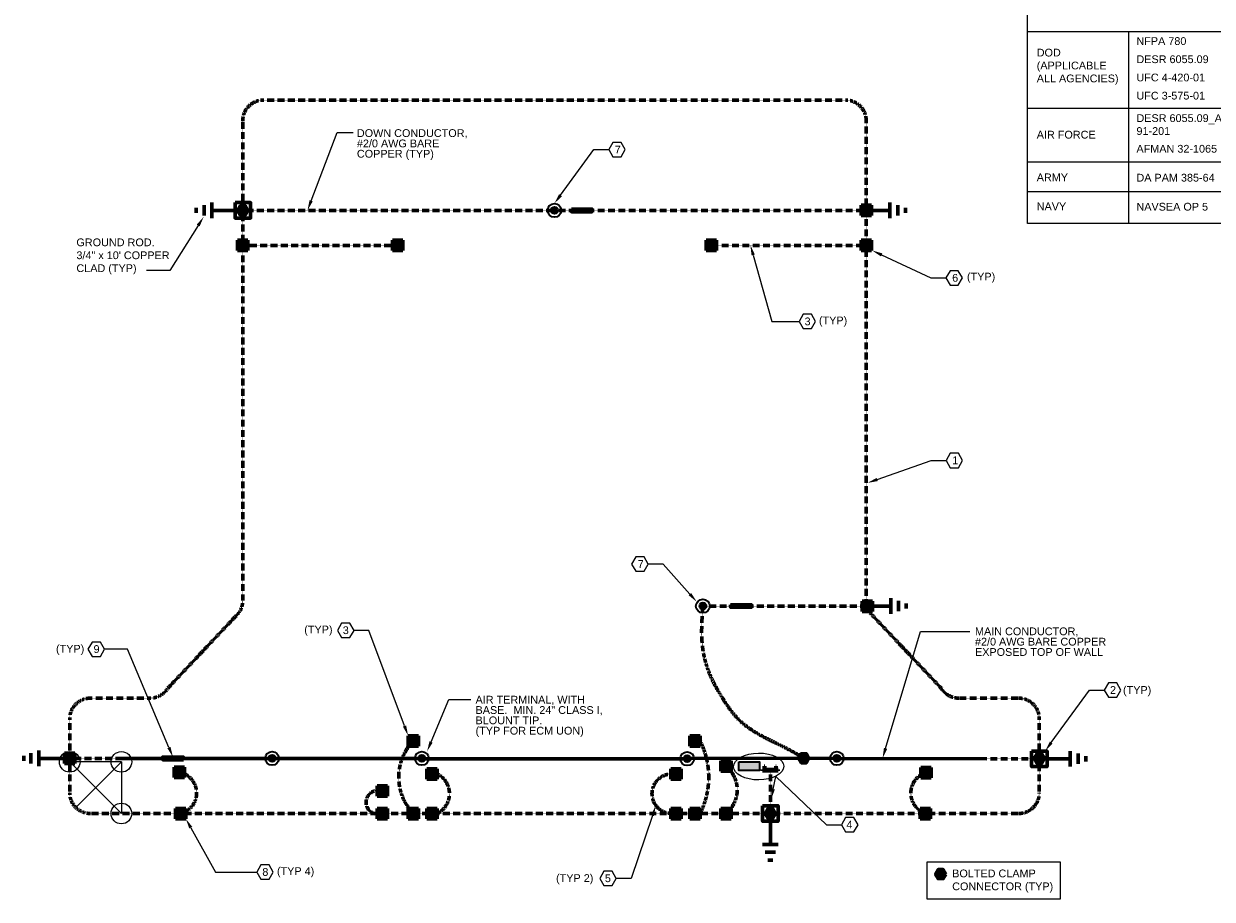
# Model space of a CAD drawing. Header units: inches. Extents: x 0 to 12596, y 259 to 10564.
# Tile 1 of 16: x 355 to 1735, y 259 to 1276. Entities that reach past the tile are written whole.
import ezdxf
from ezdxf import colors
from ezdxf.entities.mleader import LeaderData, LeaderLine
from ezdxf.math import Vec2, Vec3

# ---------------------------------------------------------------- set-up
doc = ezdxf.new("R2010")
doc.units = ezdxf.units.IN
doc.header["$MEASUREMENT"] = 0
doc.linetypes.add('DASHED2', pattern=[0.375, 0.25, -0.125])
for name, color, linetype, lineweight in [('E-ANNO-TEXT', 7, 'Continuous', 25), ('E-GND-COND', 92, 'DASHED2', 60), ('E-GND-GES', 95, 'DASHED2', 60), ('E-LPS-AIR TERM', 3, 'Continuous', 35), ('E-LPS-COND', 3, 'DASHED2', 60), ('E-PWR-SYMB', 4, 'Continuous', 35)]:
    doc.layers.add(name, color=color, linetype=linetype, lineweight=lineweight)
doc.layers.add('E-NOPLT', color=255, linetype='Continuous', lineweight=9, plot=False)
doc.styles.get("Standard").update_dxf_attribs({"font": 'arial.ttf'})
doc.styles.add('Style-Arial', font='arial.ttf')

msp = doc.modelspace()

# ---------------------------------------------------------------- hatches: boundary and pattern name
at = {"layer": 'E-GND-COND', "linetype": 'Continuous', "transparency": 33554687}
h = msp.add_hatch(color=256, dxfattribs=at)
h.dxf.hatch_style = 1
h.paths.add_polyline_path([(1014.9, 1057.3), (1014.9, 1060.3), (1002.9, 1060.3), (1002.9, 1057.3)])
at = {"layer": 'E-GND-GES'}
h = msp.add_hatch(color=256, dxfattribs=at)
h.dxf.hatch_style = 1
h.paths.add_polyline_path([(603.2, 1058.8), (606.2, 1053.6), (612.2, 1053.6), (615.2, 1058.8), (612.2, 1064), (606.2, 1064)])
at = {"layer": 'E-GND-GES', "linetype": 'Continuous'}
h = msp.add_hatch(color=256, dxfattribs=at)
h.dxf.hatch_style = 1
h.paths.add_polyline_path([(1327.2, 1064.8), (1327.2, 1052.8), (1339.2, 1052.8), (1339.2, 1064.8)])
h = msp.add_hatch(color=256, dxfattribs=at)
h.dxf.hatch_style = 1
h.paths.add_polyline_path([(615.2, 1012.2), (615.2, 1024.2), (603.2, 1024.2), (603.2, 1012.2)])
h = msp.add_hatch(color=256, dxfattribs=at)
h.dxf.hatch_style = 1
h.paths.add_polyline_path([(795.2, 1012.2), (795.2, 1024.2), (783.2, 1024.2), (783.2, 1012.2)])
h = msp.add_hatch(color=256, dxfattribs=at)
h.dxf.hatch_style = 1
h.paths.add_polyline_path([(1159.2, 1012.2), (1159.2, 1024.2), (1147.2, 1024.2), (1147.2, 1012.2)])
h = msp.add_hatch(color=256, dxfattribs=at)
h.dxf.hatch_style = 1
h.paths.add_polyline_path([(1339.2, 1012.2), (1339.2, 1024.2), (1327.2, 1024.2), (1327.2, 1012.2)])
h = msp.add_hatch(color=256, dxfattribs=at)
h.dxf.hatch_style = 1
h.paths.add_polyline_path([(1340.3, 592.8), (1340.3, 604.8), (1328.3, 604.8), (1328.3, 592.8)])
h = msp.add_hatch(color=256, dxfattribs=at)
h.dxf.hatch_style = 1
h.paths.add_polyline_path([(813.2, 436.7), (813.2, 448.7), (801.2, 448.7), (801.2, 436.7)])
h = msp.add_hatch(color=256, dxfattribs=at)
h.dxf.hatch_style = 1
h.paths.add_polyline_path([(1140.2, 436.7), (1140.2, 448.7), (1128.2, 448.7), (1128.2, 436.7)])
h = msp.add_hatch(color=256, dxfattribs=at)
h.dxf.hatch_style = 1
h.paths.add_polyline_path([(414.2, 416.3), (414.2, 428.3), (402.2, 428.3), (402.2, 416.3)])
h = msp.add_hatch(color=256, dxfattribs=at)
h.dxf.hatch_style = 1
h.paths.add_polyline_path([(1176.2, 407.3), (1176.2, 419.3), (1164.2, 419.3), (1164.2, 407.3)])
at = {"layer": 'E-GND-GES'}
h = msp.add_hatch(color=256, dxfattribs=at)
h.dxf.hatch_style = 1
h.paths.add_polyline_path([(1528.2, 422.1), (1531.2, 416.9), (1537.2, 416.9), (1540.2, 422.1), (1537.2, 427.3), (1531.2, 427.3)])
at = {"layer": 'E-GND-GES', "linetype": 'Continuous'}
h = msp.add_hatch(color=256, dxfattribs=at)
h.dxf.hatch_style = 1
h.paths.add_polyline_path([(541.5, 400.2), (541.5, 412.2), (529.5, 412.2), (529.5, 400.2)])
h = msp.add_hatch(color=256, dxfattribs=at)
h.dxf.hatch_style = 1
h.paths.add_polyline_path([(835.1, 398.3), (835.1, 410.3), (823.1, 410.3), (823.1, 398.3)])
h = msp.add_hatch(color=256, dxfattribs=at)
h.dxf.hatch_style = 1
h.paths.add_polyline_path([(1118.4, 398.3), (1118.4, 410.3), (1106.4, 410.3), (1106.4, 398.3)])
h = msp.add_hatch(color=256, dxfattribs=at)
h.dxf.hatch_style = 1
h.paths.add_polyline_path([(1230.8, 409.3), (1212.8, 409.3), (1212.8, 407.8), (1230.8, 407.8)])
at = {"layer": 'E-GND-GES', "linetype": 'Continuous', "transparency": 33554687}
h = msp.add_hatch(color=256, dxfattribs=at)
h.dxf.hatch_style = 1
h.paths.add_polyline_path([(1215.3, 413.3), (1214.8, 413.3), (1214.8, 409.3), (1215.3, 409.3)])
h.paths.add_polyline_path([(1228.8, 413.3), (1228.3, 413.3), (1228.3, 409.3), (1228.8, 409.3)])
at = {"layer": 'E-GND-GES', "linetype": 'Continuous'}
h = msp.add_hatch(color=256, dxfattribs=at)
h.dxf.hatch_style = 1
h.paths.add_polyline_path([(1408.6, 399.8), (1408.6, 411.8), (1396.6, 411.8), (1396.6, 399.8)])
h = msp.add_hatch(color=256, dxfattribs=at)
h.dxf.hatch_style = 1
h.paths.add_polyline_path([(777.2, 378.6), (777.2, 390.6), (765.2, 390.6), (765.2, 378.6)])
h = msp.add_hatch(color=256, dxfattribs=at)
h.dxf.hatch_style = 1
h.paths.add_polyline_path([(543, 352.3), (543, 364.3), (531, 364.3), (531, 352.3)])
h = msp.add_hatch(color=256, dxfattribs=at)
h.dxf.hatch_style = 1
h.paths.add_polyline_path([(777.2, 352.3), (777.2, 364.3), (765.2, 364.3), (765.2, 352.3)])
h = msp.add_hatch(color=256, dxfattribs=at)
h.dxf.hatch_style = 1
h.paths.add_polyline_path([(813.2, 352.3), (813.2, 364.3), (801.2, 364.3), (801.2, 352.3)])
h = msp.add_hatch(color=256, dxfattribs=at)
h.dxf.hatch_style = 1
h.paths.add_polyline_path([(835.1, 352.3), (835.1, 364.3), (823.1, 364.3), (823.1, 352.3)])
h = msp.add_hatch(color=256, dxfattribs=at)
h.dxf.hatch_style = 1
h.paths.add_polyline_path([(1118.4, 352.3), (1118.4, 364.3), (1106.4, 364.3), (1106.4, 352.3)])
h = msp.add_hatch(color=256, dxfattribs=at)
h.dxf.hatch_style = 1
h.paths.add_polyline_path([(1140.2, 352.3), (1140.2, 364.3), (1128.2, 364.3), (1128.2, 352.3)])
h = msp.add_hatch(color=256, dxfattribs=at)
h.dxf.hatch_style = 1
h.paths.add_polyline_path([(1176.2, 352.3), (1176.2, 364.3), (1164.2, 364.3), (1164.2, 352.3)])
at = {"layer": 'E-GND-GES'}
h = msp.add_hatch(color=256, dxfattribs=at)
h.dxf.hatch_style = 1
h.paths.add_polyline_path([(1215.8, 358.4), (1218.8, 353.2), (1224.8, 353.2), (1227.8, 358.4), (1224.8, 363.6), (1218.8, 363.6)])
at = {"layer": 'E-GND-GES', "linetype": 'Continuous'}
h = msp.add_hatch(color=256, dxfattribs=at)
h.dxf.hatch_style = 1
h.paths.add_polyline_path([(1408, 352.3), (1408, 364.3), (1396, 364.3), (1396, 352.3)])
at = {"layer": 'E-GND-GES'}
h = msp.add_hatch(color=256, dxfattribs=at)
h.dxf.hatch_style = 1
h.paths.add_polyline_path([(1413.7, 287.9), (1416.7, 282.7), (1422.7, 282.7), (1425.7, 287.9), (1422.7, 293.1), (1416.7, 293.1)])
at = {"layer": 'E-LPS-AIR TERM', "linetype": 'Continuous', "transparency": 33554687}
h = msp.add_hatch(color=256, dxfattribs=at)
h.dxf.hatch_style = 1
h.paths.add_polyline_path([(975.1, 1058.8, 1), (967.1, 1058.8, 1)])
h = msp.add_hatch(color=256, dxfattribs=at)
h.dxf.hatch_style = 1
h.paths.add_polyline_path([(1147.5, 599.3, 1), (1139.5, 599.3, 1)])
h = msp.add_hatch(color=256, dxfattribs=at)
h.dxf.hatch_style = 1
h.paths.add_polyline_path([(647.2, 422.3, 1), (639.2, 422.3, 1)])
h = msp.add_hatch(color=256, dxfattribs=at)
h.dxf.hatch_style = 1
h.paths.add_polyline_path([(821.1, 422.3, 1), (813.1, 422.3, 1)])
h = msp.add_hatch(color=256, dxfattribs=at)
h.dxf.hatch_style = 1
h.paths.add_polyline_path([(1129.3, 421.9, 1), (1121.3, 421.9, 1)])
h = msp.add_hatch(color=256, dxfattribs=at)
h.dxf.hatch_style = 1
h.paths.add_polyline_path([(1303.2, 422.3, 1), (1295.2, 422.3, 1)])
at = {"layer": 'E-LPS-COND', "linetype": 'Continuous', "transparency": 33554687}
h = msp.add_hatch(color=256, dxfattribs=at)
h.dxf.hatch_style = 1
h.paths.add_polyline_path([(1199.6, 600.8), (1187.6, 600.8), (1187.6, 597.8), (1199.6, 597.8)])
h = msp.add_hatch(color=256, dxfattribs=at)
h.dxf.hatch_style = 1
h.paths.add_polyline_path([(516.2, 423.8), (516.2, 420.8), (528.2, 420.8), (528.2, 423.8)])
at = {"layer": 'E-LPS-COND'}
h = msp.add_hatch(color=256, dxfattribs=at)
h.dxf.hatch_style = 1
h.paths.add_polyline_path([(1254.7, 422.5), (1257.7, 417.3), (1263.7, 417.3), (1266.7, 422.5), (1263.7, 427.7), (1257.7, 427.7)])
at = {"layer": 'E-PWR-SYMB'}
h = msp.add_hatch(color=256, dxfattribs=at)
h.dxf.hatch_style = 1
h.paths.add_polyline_path([(1185.3, 418.3), (1185.3, 408.3), (1209.3, 408.3), (1209.3, 418.3)])

# ---------------------------------------------------------------- linework, layer by layer
at = {"layer": 'E-ANNO-TEXT'}
for p, q in [((1520.3, 1266.7), (2281.5, 1266.7)), ((1520.3, 1177.4), (2281.5, 1178.2)), ((1520.3, 1115.1), (2281.5, 1115.1)), ((1520.3, 1080.8), (2281.5, 1080.8))]:
    msp.add_line(p, q, dxfattribs=at)
at = {"layer": 'E-ANNO-TEXT', "lineweight": 0}
msp.add_line((1637.9, 1266.7), (1637.9, 1043.7), dxfattribs=at)
at = {"layer": 'E-ANNO-TEXT'}
for points in [[(1520.3, 1311.1), (2281.5, 1311.1), (2281.5, 1043.7), (1520.3, 1043.7)], [(1039, 1121.1), (1048.6, 1121.1), (1053.4, 1129.4), (1048.6, 1137.7), (1039, 1137.7), (1034.2, 1129.4)], [(1430.5, 972.1), (1440.1, 972.1), (1444.9, 980.4), (1440.1, 988.7), (1430.5, 988.7), (1425.7, 980.4)], [(1260, 921.5), (1269.6, 921.5), (1274.4, 929.8), (1269.6, 938.1), (1260, 938.1), (1255.2, 929.8)], [(1430.7, 760), (1440.3, 760), (1445.1, 768.3), (1440.3, 776.7), (1430.7, 776.7), (1425.9, 768.3)], [(1065.6, 639.6), (1075.2, 639.6), (1080, 647.9), (1075.2, 656.3), (1065.6, 656.3), (1060.8, 647.9)], [(724, 562.7), (733.6, 562.7), (738.4, 571), (733.6, 579.4), (724, 579.4), (719.2, 571)], [(434.2, 540.8), (443.8, 540.8), (448.6, 549.1), (443.8, 557.4), (434.2, 557.4), (429.4, 549.1)], [(1614.5, 493.4), (1624.1, 493.4), (1628.9, 501.7), (1624.1, 510), (1614.5, 510), (1609.7, 501.7)], [(1309.2, 336.9), (1318.9, 336.9), (1323.7, 345.2), (1318.9, 353.6), (1309.2, 353.6), (1304.4, 345.2)], [(630.2, 281.9), (639.8, 281.9), (644.6, 290.2), (639.8, 298.5), (630.2, 298.5), (625.4, 290.2)], [(1028.5, 274.6), (1038.1, 274.6), (1042.9, 282.9), (1038.1, 291.3), (1028.5, 291.3), (1023.7, 282.9)], [(1403.9, 302.3), (1558.5, 302.3), (1558.5, 258.7), (1403.9, 258.7)]]:
    msp.add_lwpolyline(points, close=True, dxfattribs=at)
at = {"layer": 'E-ANNO-TEXT', "linetype": 'Continuous'}
msp.add_ellipse((1208.3, 412.9), major_axis=(29.1, 0.2), ratio=0.535549, dxfattribs=at)
at = {"layer": 'E-GND-COND', "linetype": 'Continuous'}
msp.add_line((1002.9, 1060.3), (1002.9, 1057.3), dxfattribs=at)
msp.add_lwpolyline([(990.9, 1060.3), (1014.9, 1060.3), (1014.9, 1057.3), (990.9, 1057.3)], close=True, dxfattribs=at)
at = {"layer": 'E-GND-GES'}
for p, q in [((1309.2, 1187), (633.2, 1187)), ((609.2, 1163), (609.2, 605.7)), ((1333.2, 605.7), (1333.2, 1163)), ((783.2, 1024.2), (795.2, 1012.2)), ((1147.2, 1024.2), (1159.2, 1012.2)), ((789.2, 1018.2), (609.2, 1018.2)), ((1333.2, 1018.2), (1153.2, 1018.2)), ((522.2, 503.9), (602.6, 589.2)), ((1420.2, 503.9), (1339.7, 589.2)), ((501.6, 492.3), (432.2, 492.3)), ((1510.2, 492.3), (1440.7, 492.3)), ((408.2, 468.3), (408.2, 382.3)), ((1534.2, 468.3), (1534.2, 382.3)), ((801.2, 448.7), (813.2, 436.7)), ((1128.2, 448.7), (1140.2, 436.7)), ((1164.2, 419.3), (1176.2, 407.3)), ((529.5, 412.2), (541.5, 400.2)), ((823.1, 410.3), (835.1, 398.3)), ((1106.4, 410.3), (1118.4, 398.3)), ((1221.9, 408.3), (1221.9, 358.3)), ((1396.6, 411.8), (1408.6, 399.8)), ((765.2, 390.6), (777.2, 378.6)), ((531, 364.3), (543, 352.3)), ((765.2, 364.3), (777.2, 352.3)), ((801.2, 364.3), (813.2, 352.3)), ((823.1, 364.3), (835.1, 352.3)), ((1106.4, 364.3), (1118.4, 352.3)), ((1128.2, 364.3), (1140.2, 352.3)), ((1164.2, 364.3), (1176.2, 352.3)), ((1396, 364.3), (1408, 352.3)), ((432.2, 358.3), (1510.2, 358.3))]:
    msp.add_line(p, q, dxfattribs=at)
at = {"layer": 'E-GND-GES', "linetype": 'Continuous'}
for p, q in [((564.2, 1052.8), (564.2, 1064.8)), ((573.2, 1049.8), (573.2, 1067.8)), ((1327.2, 1052.8), (1327.2, 1064.8)), ((1327.2, 1064.8), (1339.2, 1064.8)), ((1339.2, 1064.8), (1339.2, 1052.8)), ((1360.8, 1067.8), (1360.8, 1049.8)), ((1369.8, 1064.8), (1369.8, 1052.8)), ((555.2, 1055.8), (555.2, 1061.8)), ((609.2, 1058.8), (573.2, 1058.8)), ((1339.2, 1052.8), (1327.2, 1052.8)), ((1333.2, 1058.8), (1360.8, 1058.8)), ((1378.8, 1061.8), (1378.8, 1055.8)), ((603.2, 1024.2), (615.2, 1024.2)), ((603.2, 1012.2), (603.2, 1024.2)), ((615.2, 1024.2), (615.2, 1012.2)), ((783.2, 1024.2), (795.2, 1024.2)), ((783.2, 1012.2), (783.2, 1024.2)), ((795.2, 1024.2), (795.2, 1012.2)), ((1147.2, 1024.2), (1159.2, 1024.2)), ((1147.2, 1012.2), (1147.2, 1024.2)), ((1159.2, 1024.2), (1159.2, 1012.2)), ((1327.2, 1024.2), (1339.2, 1024.2)), ((1327.2, 1012.2), (1327.2, 1024.2)), ((1339.2, 1024.2), (1339.2, 1012.2)), ((615.2, 1012.2), (603.2, 1012.2)), ((795.2, 1012.2), (783.2, 1012.2)), ((1159.2, 1012.2), (1147.2, 1012.2)), ((1339.2, 1012.2), (1327.2, 1012.2)), ((1361.6, 608.3), (1361.6, 590.3)), ((1328.3, 604.8), (1340.3, 604.8)), ((1328.3, 592.8), (1328.3, 604.8)), ((1334, 599.3), (1361.6, 599.3)), ((1340.3, 604.8), (1340.3, 592.8)), ((1370.6, 605.4), (1370.6, 593.3)), ((1379.6, 602.4), (1379.6, 596.3)), ((1340.3, 592.8), (1328.3, 592.8)), ((801.2, 448.7), (813.2, 448.7)), ((801.2, 436.7), (801.2, 448.7)), ((813.2, 448.7), (813.2, 436.7)), ((1128.2, 448.7), (1140.2, 448.7)), ((1128.2, 436.7), (1128.2, 448.7)), ((1140.2, 448.7), (1140.2, 436.7)), ((363.2, 416.3), (363.2, 428.3)), ((372.2, 413.3), (372.2, 431.3)), ((402.2, 428.3), (414.2, 428.3)), ((402.2, 416.3), (402.2, 428.3)), ((414.2, 428.3), (414.2, 416.3)), ((813.2, 436.7), (801.2, 436.7)), ((1140.2, 436.7), (1128.2, 436.7)), ((1570.2, 430.9), (1570.2, 412.9)), ((1579.2, 427.9), (1579.2, 415.9)), ((354.9, 419.3), (354.9, 425.3)), ((408.2, 422.3), (372.2, 422.3)), ((414.2, 416.3), (402.2, 416.3)), ((1164.2, 419.3), (1176.2, 419.3)), ((1164.2, 407.3), (1164.2, 419.3)), ((1176.2, 419.3), (1176.2, 407.3)), ((1534.2, 421.9), (1570.2, 421.9)), ((1588.2, 424.9), (1588.2, 418.9)), ((529.5, 412.2), (541.5, 412.2)), ((529.5, 400.2), (529.5, 412.2)), ((541.5, 412.2), (541.5, 400.2)), ((823.1, 410.3), (835.1, 410.3)), ((823.1, 398.3), (823.1, 410.3)), ((835.1, 410.3), (835.1, 398.3)), ((1106.4, 410.3), (1118.4, 410.3)), ((1106.4, 398.3), (1106.4, 410.3)), ((1118.4, 410.3), (1118.4, 398.3)), ((1176.2, 407.3), (1164.2, 407.3)), ((1212.8, 407.8), (1212.8, 409.3)), ((1212.8, 409.3), (1230.8, 409.3)), ((1230.8, 407.8), (1212.8, 407.8)), ((1214.8, 409.3), (1214.8, 413.3)), ((1214.8, 413.3), (1215.3, 413.3)), ((1215.3, 409.3), (1215.3, 413.3)), ((1228.3, 409.3), (1228.3, 413.3)), ((1228.3, 413.3), (1228.8, 413.3)), ((1228.8, 409.3), (1228.8, 413.3)), ((1230.8, 409.3), (1230.8, 407.8)), ((1396.6, 411.8), (1408.6, 411.8)), ((1396.6, 399.8), (1396.6, 411.8)), ((1408.6, 411.8), (1408.6, 399.8)), ((541.5, 400.2), (529.5, 400.2)), ((765.2, 390.6), (777.2, 390.6)), ((765.2, 378.6), (765.2, 390.6)), ((777.2, 390.6), (777.2, 378.6)), ((835.1, 398.3), (823.1, 398.3)), ((1118.4, 398.3), (1106.4, 398.3)), ((1408.6, 399.8), (1396.6, 399.8)), ((777.2, 378.6), (765.2, 378.6)), ((531, 364.3), (543, 364.3)), ((531, 352.3), (531, 364.3)), ((543, 364.3), (543, 352.3)), ((765.2, 364.3), (777.2, 364.3)), ((765.2, 352.3), (765.2, 364.3)), ((777.2, 364.3), (777.2, 352.3)), ((801.2, 364.3), (813.2, 364.3)), ((801.2, 352.3), (801.2, 364.3)), ((813.2, 364.3), (813.2, 352.3)), ((823.1, 364.3), (835.1, 364.3)), ((823.1, 352.3), (823.1, 364.3)), ((835.1, 364.3), (835.1, 352.3)), ((1106.4, 364.3), (1118.4, 364.3)), ((1106.4, 352.3), (1106.4, 364.3)), ((1118.4, 364.3), (1118.4, 352.3)), ((1128.2, 364.3), (1140.2, 364.3)), ((1128.2, 352.3), (1128.2, 364.3)), ((1140.2, 364.3), (1140.2, 352.3)), ((1164.2, 364.3), (1176.2, 364.3)), ((1164.2, 352.3), (1164.2, 364.3)), ((1176.2, 364.3), (1176.2, 352.3)), ((1396, 364.3), (1408, 364.3)), ((1396, 352.3), (1396, 364.3)), ((1408, 364.3), (1408, 352.3)), ((543, 352.3), (531, 352.3)), ((777.2, 352.3), (765.2, 352.3)), ((813.2, 352.3), (801.2, 352.3)), ((835.1, 352.3), (823.1, 352.3)), ((1118.4, 352.3), (1106.4, 352.3)), ((1140.2, 352.3), (1128.2, 352.3)), ((1176.2, 352.3), (1164.2, 352.3)), ((1221.9, 358.3), (1221.9, 322.3)), ((1408, 352.3), (1396, 352.3)), ((1230.9, 322.3), (1212.9, 322.3)), ((1227.9, 313.3), (1215.9, 313.3)), ((1224.9, 304.3), (1218.9, 304.3))]:
    msp.add_line(p, q, dxfattribs=at)
for points in [[(600.2, 1067.8), (618.2, 1067.8), (618.2, 1049.8), (600.2, 1049.8)], [(615.2, 1058.8), (612.2, 1064), (606.2, 1064), (603.2, 1058.8), (606.2, 1053.6), (612.2, 1053.6)], [(615.2, 1058.8), (612.2, 1064), (606.2, 1064), (603.2, 1058.8), (606.2, 1053.6), (612.2, 1053.6)], [(1525.2, 430.9), (1543.2, 430.9), (1543.2, 412.9), (1525.2, 412.9)], [(1540.2, 422.1), (1537.2, 427.3), (1531.2, 427.3), (1528.2, 422.1), (1531.2, 416.9), (1537.2, 416.9)], [(1540.2, 422.1), (1537.2, 427.3), (1531.2, 427.3), (1528.2, 422.1), (1531.2, 416.9), (1537.2, 416.9)], [(1212.8, 367.4), (1230.8, 367.4), (1230.8, 349.4), (1212.8, 349.4)], [(1227.8, 358.4), (1224.8, 363.6), (1218.8, 363.6), (1215.8, 358.4), (1218.8, 353.2), (1224.8, 353.2)], [(1227.8, 358.4), (1224.8, 363.6), (1218.8, 363.6), (1215.8, 358.4), (1218.8, 353.2), (1224.8, 353.2)], [(1425.7, 287.9), (1422.7, 293.1), (1416.7, 293.1), (1413.7, 287.9), (1416.7, 282.7), (1422.7, 282.7)], [(1425.7, 287.9), (1422.7, 293.1), (1416.7, 293.1), (1413.7, 287.9), (1416.7, 282.7), (1422.7, 282.7)]]:
    msp.add_lwpolyline(points, close=True, dxfattribs=at)
at = {"layer": 'E-GND-GES'}
for centre, radius, start, end in [((633.2, 1163), 24, 90, 180), ((1309.2, 1163), 24, 0, 90), ((585.2, 605.7), 24, 316.6575, 0), ((585.2, 605.7), 24, 316.6575, 0), ((1357.2, 605.7), 24, 180, 223.3425), ((501.6, 516.3), 24, 270, 329.0082), ((1440.7, 516.3), 24, 210.9918, 270), ((432.2, 468.3), 24, 90, 180), ((1510.2, 468.3), 24, 0, 90), ((851.5, 400.5), 61.2, 136.4447, 223.5553), ((1056.8, 400.5), 93.5, 333.1695, 26.8305), ((1148.3, 385.8), 35.1, 308.4548, 51.5452), ((1410.1, 382), 25.1, 108.0973, 250.98), ((432.2, 382.3), 24, 180, 270), ((766.3, 371.3), 13.9, 68.2061, 290.394), ((1510.2, 382.3), 24, 270, 0)]:
    msp.add_arc(centre, radius, start, end, dxfattribs=at)
at = {"layer": 'E-GND-GES', "linetype": 'DASHED2'}
for centre, radius, start, end in [((531.1, 382.1), 24.5, 284.1137, 79.5491), ((823.4, 381.3), 25.8, 296.8927, 63.1073), ((1107.4, 381.3), 23, 92.6407, 267.3593)]:
    msp.add_arc(centre, radius, start, end, dxfattribs=at)
at = {"layer": 'E-LPS-AIR TERM'}
for centre, radius in [((971.1, 1058.8), 8), ((971.1, 1058.8), 4), ((1143.5, 599.3), 8), ((1143.5, 599.3), 4), ((643.2, 422.3), 8), ((817.1, 422.3), 8), ((1125.3, 421.9), 8), ((1299.2, 422.3), 8), ((643.2, 422.3), 4), ((817.1, 422.3), 4), ((1125.3, 421.9), 4), ((1299.2, 422.3), 4)]:
    msp.add_circle(centre, radius, dxfattribs=at)
at = {"layer": 'E-LPS-COND', "linetype": 'DASHED2'}
for p, q in [((609.2, 1058.8), (971.1, 1058.8)), ((990.9, 1058.8), (971.1, 1058.8)), ((1333.2, 1058.8), (1014.9, 1058.8)), ((1143.5, 599.3), (1175.6, 599.3)), ((1199.6, 599.3), (1334, 599.3))]:
    msp.add_line(p, q, dxfattribs=at)
at = {"layer": 'E-LPS-COND', "linetype": 'Continuous'}
for p, q in [((1187.6, 600.8), (1187.6, 597.8)), ((516.2, 422.3), (468.2, 422.3)), ((528.2, 420.8), (528.2, 423.8)), ((817.1, 422.3), (540.2, 422.3)), ((817.2, 421.9), (1125.3, 421.9)), ((1473.2, 422), (1126.3, 422.5))]:
    msp.add_line(p, q, dxfattribs=at)
at = {"layer": 'E-LPS-COND'}
for p, q in [((468.2, 422.3), (408.2, 422.3)), ((1473.2, 421.9), (1534.2, 421.9))]:
    msp.add_line(p, q, dxfattribs=at)
at = {"layer": 'E-LPS-COND', "linetype": 'Continuous'}
for points in [[(1175.6, 600.8), (1199.6, 600.8), (1199.6, 597.8), (1175.6, 597.8)], [(540.2, 420.8), (516.2, 420.8), (516.2, 423.8), (540.2, 423.8)], [(1266.7, 422.5), (1263.7, 427.7), (1257.7, 427.7), (1254.7, 422.5), (1257.7, 417.3), (1263.7, 417.3)], [(1266.7, 422.5), (1263.7, 427.7), (1257.7, 427.7), (1254.7, 422.5), (1257.7, 417.3), (1263.7, 417.3)]]:
    msp.add_lwpolyline(points, close=True, dxfattribs=at)
at = {"layer": 'E-LPS-COND', "linetype": 'DASHED2'}
msp.add_spline([(1143.5, 599.3), (1143.5, 548.7), (1151.8, 519.3), (1165.5, 493.6), (1185.4, 467.1), (1213.6, 447.5), (1243.5, 432.5), (1261.5, 422.3)], degree=3, dxfattribs=at)
at = {"layer": 'E-NOPLT'}
for p, q in [((468.2, 418.3), (408.2, 418.3)), ((408.2, 418.3), (468.2, 358.3)), ((468.2, 418.3), (415.2, 365.3)), ((468.2, 418.3), (468.2, 358.3))]:
    msp.add_line(p, q, dxfattribs=at)
for centre in [(408.2, 418.3), (468.2, 418.3), (468.2, 358.3)]:
    msp.add_circle(centre, 12, dxfattribs=at)
at = {"layer": 'E-PWR-SYMB'}
msp.add_lwpolyline([(1185.3, 418.3), (1209.3, 418.3), (1209.3, 408.3), (1185.3, 408.3)], close=True, dxfattribs=at)

# ---------------------------------------------------------------- texts
at = {"layer": 'E-ANNO-TEXT', "char_height": 9, "attachment_point": 1, "style": 'Style-Arial'}
for s, width, heights, insert in [('\\A1;NFPA 780', 105.981, [0], (1647, 1260)), ('\\A1;DOD\\P(APPLICABLE ALL AGENCIES)', 98.866, [49.3], (1531.2, 1246.6)), ('\\A1;DESR 6055.09', 157.85, [0], (1647, 1238.9)), ('\\A1;UFC 4-420-01 ', 107.552, [0], (1647, 1217.7)), ('\\A1;UFC 3-575-01', 98.907, [0], (1647, 1196.6)), ('\\A1;DESR 6055.09_AFMAN 91-201', 135.557, [53.3], (1647, 1170.5)), ('\\A1;AIR FORCE', 94.933, [13.2], (1531.2, 1151.3)), ('\\A1;AFMAN 32-1065', 111.09, [0], (1647, 1134.9)), ('\\A1;ARMY', 94.933, [13.2], (1531.2, 1101.7)), ('\\A1;DA PAM 385-64', 105.578, [0], (1647, 1101.3)), ('\\A1;NAVY', 94.933, [13.2], (1531.2, 1068)), ('\\A1;NAVSEA OP 5', 111.09, [0], (1647, 1067.6))]:
    msp.add_mtext_dynamic_manual_height_columns(s, width=width, gutter_width=24, heights=heights, dxfattribs=dict(at, insert=insert))
at = {"layer": 'E-ANNO-TEXT', "char_height": 9, "attachment_point": 1, "line_spacing_factor": 0.8}
for s, width, heights, insert in [('\\A1;DOWN CONDUCTOR, \\P#2/0 AWG BARE COPPER (TYP)', 131.263, [43], (741.7, 1153.1)), ('\\A1;\\pxsm1;GROUND ROD.\\P3/4" x 10\' COPPER CLAD (TYP)', 114.891, [52], (416, 1026.2)), ('\\A1;MAIN CONDUCTOR, \\P#2/0 AWG BARE COPPER\\PEXPOSED TOP OF WALL', 158.68, [44.2], (1459.5, 574.4)), ('\\A1;AIR TERMINAL, WITH BASE.  MIN. 24" CLASS I, BLOUNT TIP.\\P(TYP FOR ECM UON)', 148.962, [63.9], (879.5, 495))]:
    msp.add_mtext_dynamic_manual_height_columns(s, width=width, gutter_width=48, heights=heights, dxfattribs=dict(at, insert=insert))
at = {"layer": 'E-ANNO-TEXT', "char_height": 9, "attachment_point": 1}
for s, width, insert in [('7', 11.17, (1041.2, 1134)), ('6', 11.17, (1433, 985)), ('(TYP)', 44.876, (1450.2, 986.4)), ('3', 11.17, (1261.6, 934.4)), ('(TYP)', 44.876, (1278.3, 935.5)), ('1', 11.17, (1433, 773)), ('7', 11.17, (1067.8, 652.6)), ('(TYP)', 38.667, (680.6, 576.5)), ('3', 11.17, (725.3, 575.7)), ('(TYP)', 44.876, (392.3, 554.2)), ('9', 11.17, (435.9, 553.8)), ('2', 11.17, (1616.3, 506.3)), ('(TYP)', 44.876, (1631.4, 506.3)), ('4', 11.17, (1310.2, 349.9)), ('8', 11.17, (631.9, 294.9)), ('(TYP 4)', 48.785, (648.9, 295.9)), ('BOLTED CLAMP CONNECTOR (TYP)', 117.787, (1433, 293.2)), ('(TYP 2)', 48.785, (973, 287.8)), ('5', 11.17, (1029.7, 287.6))]:
    msp.add_mtext_dynamic_manual_height_columns(s, width=width, gutter_width=48, heights=[0], dxfattribs=dict(at, insert=insert))

# ---------------------------------------------------------------- leaders
at = {"layer": 'E-ANNO-TEXT'}
ml = msp.add_multileader_mtext('Standard', dxfattribs=at)
ml.set_content('', color=256)
ml.set_leader_properties()
ml.build(insert=Vec2(0, 0))
ml.multileader.update_dxf_attribs({"dogleg_length": 0.36, "arrow_head_size": 12, "scale": 48})
ctx = ml.context
ctx.base_point, ctx.scale, ctx.char_height, ctx.arrow_head_size, ctx.landing_gap_size, ctx.plane_origin = Vec3(737.5, 1149.4), 48, 8.64, 12, 4.32, Vec3(280.2, 1011.5)
notes = []
notes.append((ctx, [(0, (1, 1, 0), (718.7, 1149.4), (1, 0), 18.8, [(0, [(684.3, 1058.8)], 0, [])])]))
ctx.mtext.insert, ctx.mtext.flow_direction = Vec3(741.8, 1153.8), 5
ml = msp.add_multileader_mtext('Standard', dxfattribs=at)
ml.set_content('', color=256)
ml.set_leader_properties()
ml.build(insert=Vec2(0, 0))
ml.multileader.update_dxf_attribs({"dogleg_length": 0.36, "arrow_head_size": 12, "scale": 48})
ctx = ml.context
ctx.base_point, ctx.scale, ctx.char_height, ctx.arrow_head_size, ctx.landing_gap_size, ctx.plane_origin = Vec3(1034.2, 1129.4), 48, 8.64, 12, 4.32, Vec3(976.1, 1103.3)
notes.append((ctx, [(0, (1, 1, 0), (1016.9, 1129.4), (1, 0), 17.3, [(0, [(971.1, 1066.8)], 0, [])])]))
ctx.mtext.insert, ctx.mtext.flow_direction = Vec3(1038.5, 1133.7), 5
ml = msp.add_multileader_mtext('Standard', dxfattribs=at)
ml.set_content('', color=256)
ml.set_leader_properties()
ml.build(insert=Vec2(0, 0))
ml.multileader.update_dxf_attribs({"dogleg_length": 0.36, "arrow_head_size": 12, "scale": 48})
ctx = ml.context
ctx.base_point, ctx.scale, ctx.char_height, ctx.arrow_head_size, ctx.landing_gap_size, ctx.plane_origin = Vec3(488.9, 988.9), 48, 8.64, 12, 4.32, Vec3(290.9, 956)
ctx.text_align_type = 2
notes.append((ctx, [(1, (1, 1, 0), (524.5, 988.9), (-1, 0), 27, [(0, [(563.8, 1051.4)], 0, [])])]))
ctx.mtext.insert, ctx.mtext.alignment, ctx.mtext.flow_direction = Vec3(493.2, 993.2), 3, 5
ml = msp.add_multileader_mtext('Standard', dxfattribs=at)
ml.set_content('', color=256)
ml.set_leader_properties()
ml.build(insert=Vec2(0, 0))
ml.multileader.update_dxf_attribs({"dogleg_length": 0.36, "arrow_head_size": 12, "scale": 48})
ctx = ml.context
ctx.base_point, ctx.scale, ctx.char_height, ctx.arrow_head_size, ctx.landing_gap_size, ctx.plane_origin = Vec3(1255.2, 929.8), 48, 8.64, 12, 4.32, Vec3(1297.5, 1084.4)
notes.append((ctx, [(0, (1, 1, 0), (1223.7, 929.8), (1, 0), 31.5, [(0, [(1198.7, 1018.5)], 0, [])])]))
ctx.mtext.insert, ctx.mtext.flow_direction = Vec3(1259.5, 934.1), 5
ml = msp.add_multileader_mtext('Standard', dxfattribs=at)
ml.set_content('', color=256)
ml.set_leader_properties()
ml.build(insert=Vec2(0, 0))
ml.multileader.update_dxf_attribs({"dogleg_length": 0.36, "arrow_head_size": 12, "scale": 48})
ctx = ml.context
ctx.base_point, ctx.scale, ctx.char_height, ctx.arrow_head_size, ctx.landing_gap_size, ctx.plane_origin = Vec3(1425.7, 980.4), 48, 8.64, 12, 4.32, Vec3(1334.6, 954.3)
notes.append((ctx, [(0, (1, 1, 0), (1408.4, 980.4), (1, 0), 17.3, [(0, [(1340.2, 1012.2)], 0, [])])]))
ctx.mtext.insert, ctx.mtext.flow_direction = Vec3(1430, 984.7), 5
ml = msp.add_multileader_mtext('Standard', dxfattribs=at)
ml.set_content('', color=256)
ml.set_leader_properties()
ml.build(insert=Vec2(0, 0))
ml.multileader.update_dxf_attribs({"dogleg_length": 0.36, "arrow_head_size": 12, "scale": 48})
ctx = ml.context
ctx.base_point, ctx.scale, ctx.char_height, ctx.arrow_head_size, ctx.landing_gap_size, ctx.plane_origin = Vec3(1425.9, 768.3), 48, 8.64, 12, 4.32, Vec3(1334.7, 742.3)
notes.append((ctx, [(0, (1, 1, 0), (1408.6, 768.3), (1, 0), 17.3, [(0, [(1334.7, 742.3)], 0, [])])]))
ctx.mtext.insert, ctx.mtext.flow_direction = Vec3(1430.2, 772.7), 5
ml = msp.add_multileader_mtext('Standard', dxfattribs=at)
ml.set_content('', color=256)
ml.set_leader_properties()
ml.build(insert=Vec2(0, 0))
ml.multileader.update_dxf_attribs({"dogleg_length": 0.36, "arrow_head_size": 12, "scale": 48})
ctx = ml.context
ctx.base_point, ctx.scale, ctx.char_height, ctx.arrow_head_size, ctx.landing_gap_size, ctx.plane_origin = Vec3(1071.4, 647.9), 48, 8.64, 12, 4.32, Vec3(1196.7, 647)
ctx.text_align_type = 2
notes.append((ctx, [(1, (1, 1, 0), (1097.3, 647.9), (-1, 0), 17.3, [(0, [(1136.4, 604.2)], 0, [])])]))
ctx.mtext.insert, ctx.mtext.alignment, ctx.mtext.flow_direction = Vec3(1075.7, 652.3), 3, 5
ml = msp.add_multileader_mtext('Standard', dxfattribs=at)
ml.set_content('', color=256)
ml.set_leader_properties()
ml.build(insert=Vec2(0, 0))
ml.multileader.update_dxf_attribs({"dogleg_length": 0.36, "arrow_head_size": 12, "scale": 48})
ctx = ml.context
ctx.base_point, ctx.scale, ctx.char_height, ctx.arrow_head_size, ctx.landing_gap_size, ctx.plane_origin = Vec3(729.8, 571), 48, 8.64, 12, 4.32, Vec3(626.5, 310.8)
ctx.text_align_type = 2
notes.append((ctx, [(1, (1, 1, 0), (755.7, 571), (-1, 0), 17.3, [(0, [(801.2, 448.7)], 0, [])])]))
ctx.mtext.insert, ctx.mtext.alignment, ctx.mtext.flow_direction = Vec3(734.1, 575.4), 3, 5
ml = msp.add_multileader_mtext('Standard', dxfattribs=at)
ml.set_content('', color=256)
ml.set_leader_properties()
ml.build(insert=Vec2(0, 0))
ml.multileader.update_dxf_attribs({"dogleg_length": 0.36, "arrow_head_size": 12, "scale": 48})
ctx = ml.context
ctx.base_point, ctx.scale, ctx.char_height, ctx.arrow_head_size, ctx.landing_gap_size, ctx.plane_origin = Vec3(1453.5, 569.6), 48, 8.64, 12, 4.32, Vec3(1445.5, 215.7)
notes.append((ctx, [(0, (1, 1, 0), (1396.1, 569.6), (1, 0), 57.4, [(0, [(1352.2, 422.4)], 0, [])])]))
ctx.mtext.insert, ctx.mtext.flow_direction = Vec3(1457.8, 573.9), 5
ml = msp.add_multileader_mtext('Standard', dxfattribs=at)
ml.set_content('', color=256)
ml.set_leader_properties()
ml.build(insert=Vec2(0, 0))
ml.multileader.update_dxf_attribs({"dogleg_length": 0.36, "arrow_head_size": 12, "scale": 48})
ctx = ml.context
ctx.base_point, ctx.scale, ctx.char_height, ctx.arrow_head_size, ctx.landing_gap_size, ctx.plane_origin = Vec3(440, 549.1), 48, 8.64, 12, 4.32, Vec3(299, 415.1)
ctx.text_align_type = 2
notes.append((ctx, [(1, (1, 1, 0), (475.5, 549.1), (-1, 0), 26.8, [(0, [(528.1, 423.9)], 0, [])])]))
ctx.mtext.insert, ctx.mtext.alignment, ctx.mtext.flow_direction = Vec3(444.3, 553.4), 3, 5
ml = msp.add_multileader_mtext('Standard', dxfattribs=at)
ml.set_content('', color=256)
ml.set_leader_properties()
ml.build(insert=Vec2(0, 0))
ml.multileader.update_dxf_attribs({"dogleg_length": 0.36, "arrow_head_size": 12, "scale": 48})
ctx = ml.context
ctx.base_point, ctx.scale, ctx.char_height, ctx.arrow_head_size, ctx.landing_gap_size, ctx.plane_origin = Vec3(1609.7, 501.7), 48, 8.64, 12, 4.32, Vec3(1546.9, 437)
notes.append((ctx, [(0, (1, 1, 0), (1592.5, 501.7), (1, 0), 17.3, [(0, [(1540.9, 430.9)], 0, [])])]))
ctx.mtext.insert, ctx.mtext.flow_direction = Vec3(1614.1, 506), 5
ml = msp.add_multileader_mtext('Standard', dxfattribs=at)
ml.set_content('', color=256)
ml.set_leader_properties()
ml.build(insert=Vec2(0, 0))
ml.multileader.update_dxf_attribs({"dogleg_length": 0.36, "arrow_head_size": 12, "scale": 48})
ctx = ml.context
ctx.base_point, ctx.scale, ctx.char_height, ctx.arrow_head_size, ctx.landing_gap_size, ctx.plane_origin = Vec3(874.1, 490.7), 48, 8.64, 12, 4.32, Vec3(771.9, 495.8)
notes.append((ctx, [(0, (1, 1, 0), (848.6, 490.7), (1, 0), 25.5, [(0, [(823.2, 430.4)], 0, [])])]))
ctx.mtext.insert, ctx.mtext.flow_direction = Vec3(878.4, 495), 5
ml = msp.add_multileader_mtext('Standard', dxfattribs=at)
ml.set_content('', color=256)
ml.set_leader_properties()
ml.build(insert=Vec2(0, 0))
ml.multileader.update_dxf_attribs({"dogleg_length": 0.36, "arrow_head_size": 12, "scale": 48})
ctx = ml.context
ctx.base_point, ctx.scale, ctx.char_height, ctx.arrow_head_size, ctx.landing_gap_size, ctx.plane_origin = Vec3(1304.4, 345.2), 48, 8.64, 12, 4.32, Vec3(1047, 270.4)
notes.append((ctx, [(0, (1, 1, 0), (1287.2, 345.2), (1, 0), 17.3, [(1, [(1222.8, 374.9), (1228.2, 401.3)], 0, [])])]))
ctx.mtext.insert, ctx.mtext.flow_direction = Vec3(1308.8, 349.6), 5
ml = msp.add_multileader_mtext('Standard', dxfattribs=at)
ml.set_content('', color=256)
ml.set_leader_properties()
ml.build(insert=Vec2(0, 0))
ml.multileader.update_dxf_attribs({"dogleg_length": 0.36, "arrow_head_size": 12, "scale": 48})
ctx = ml.context
ctx.base_point, ctx.scale, ctx.char_height, ctx.arrow_head_size, ctx.landing_gap_size, ctx.plane_origin = Vec3(1034.3, 282.9), 48, 8.64, 12, 4.32, Vec3(930.1, 252.8)
ctx.text_align_type = 2
notes.append((ctx, [(1, (1, 1, 0), (1060.2, 282.9), (-1, 0), 17.3, [(0, [(1088.7, 367.2)], 0, [])])]))
ctx.mtext.insert, ctx.mtext.alignment, ctx.mtext.flow_direction = Vec3(1038.6, 287.3), 3, 5
ml = msp.add_multileader_mtext('Standard', dxfattribs=at)
ml.set_content('', color=256)
ml.set_leader_properties()
ml.build(insert=Vec2(0, 0))
ml.multileader.update_dxf_attribs({"text_right_attachment_type": 3, "dogleg_length": 1, "arrow_head_size": 12, "scale": 48})
ctx = ml.context
ctx.base_point, ctx.scale, ctx.char_height, ctx.arrow_head_size, ctx.landing_gap_size, ctx.plane_origin = Vec3(625.4, 290.2), 48, 8.64, 12, 7.68, Vec3(508, 252.8)
ctx.right_attachment = 3
notes.append((ctx, [(0, (1, 1, 0), (577.4, 290.2), (1, 0), 48, [(1, [(543, 352.3)], 0, [])])]))
ctx.mtext.insert, ctx.mtext.line_spacing_factor, ctx.mtext.flow_direction = Vec3(633.1, 294.5), 0.833333, 5
for ctx, leaders in notes:
    for number, flags, end, landing, length, lines in leaders:
        leader = LeaderData()
        leader.index, (leader.has_last_leader_line, leader.has_dogleg_vector, leader.attachment_direction) = number, flags
        leader.last_leader_point, leader.dogleg_vector, leader.dogleg_length = Vec3(end), Vec3(landing), length
        for number, points, colour, breaks in lines:
            line = LeaderLine()
            line.index, line.vertices, line.color, line.breaks = number, Vec3.list(points), colors.encode_raw_color(colour), breaks
            leader.lines.append(line)
        ctx.leaders.append(leader)

doc.saveas('drawing.dxf')
